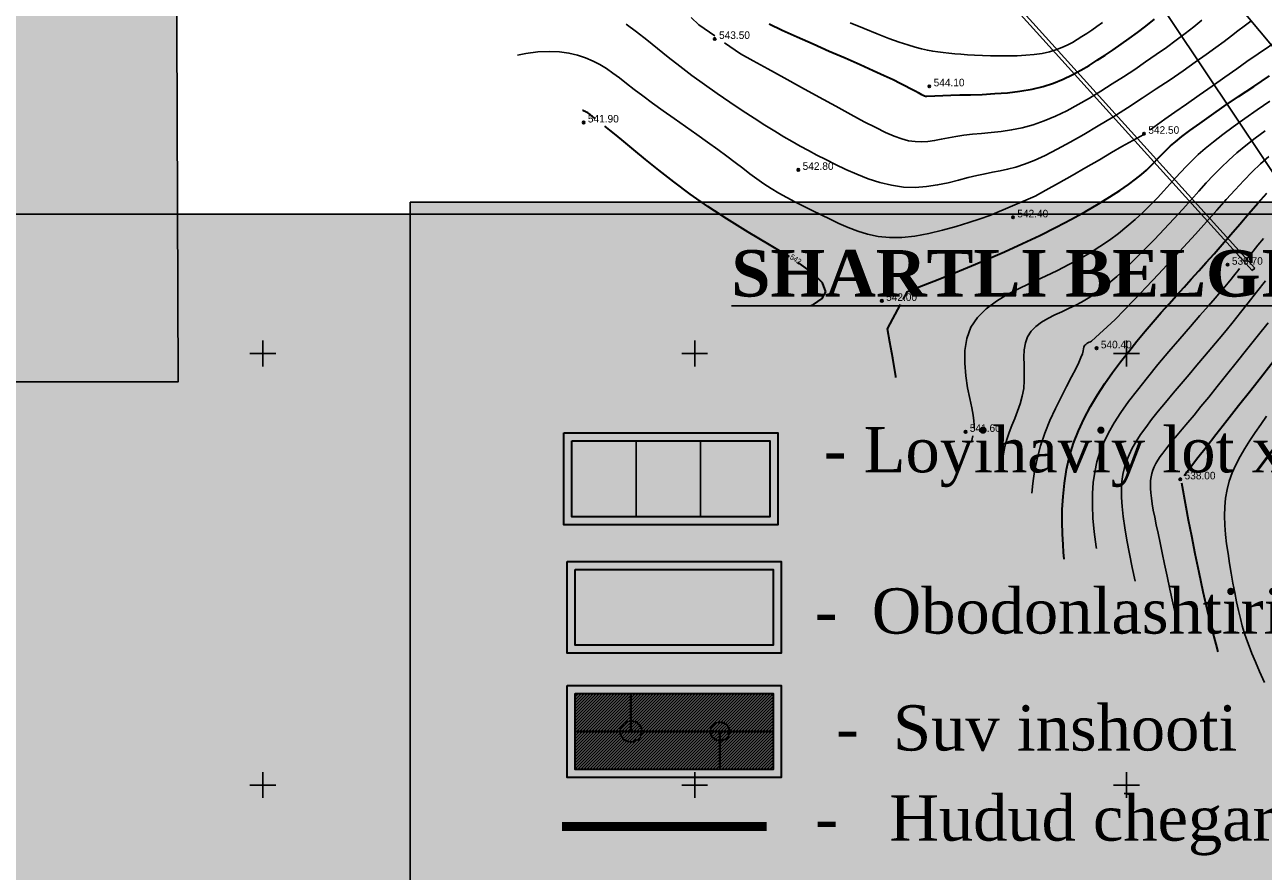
# Model space of a CAD drawing. Extents: x 0 to 362422, y 0 to 4201735.
# Tile 242 of 256: x 360122 to 360266, y 4200340 to 4200438. Entities that reach past the tile are written whole.
import ezdxf

# ---------------------------------------------------------------- set-up
doc = ezdxf.new("R2010")
doc.units = 0
doc.header["$LTSCALE"] = 0.5
doc.header["$MEASUREMENT"] = 0
doc.header["$PDMODE"] = 32
doc.header["$PDSIZE"] = 0.3
doc.linetypes.add('CONTI', pattern=[0])
doc.linetypes.add('GOST2.303 6', pattern=[12, 8, -1.5, 1, -1.5])
for name, color, linetype in [('(004) Точки рельефа', 7, 'Continuous'), ('(014) Водопровод', 5, 'ИК_Водопровод -------в--------'), ('(022) Возд. Линии', 7, 'Continuous'), ('(040) Ограда', 7, 'Continuous'), ('1 ZELEN', 7, 'Continuous'), ('GORIZDEFAULT', 32, 'CONTI'), ('PI_TTDEFAULT', 5, 'CONTI'), ('SETKR', 2, 'CONTI'), ('шрифт', 1, 'Continuous')]:
    doc.layers.add(name, color=color, linetype=linetype)
doc.layers.add('(032) Горизонтали утолщенные', color=32, linetype='Continuous', lineweight=30)
doc.layers.add('.', color=7, linetype='Continuous', lineweight=15)
doc.styles.add('D-431', font='txt')
doc.styles.add('SHRFT', font='TXT', dxfattribs={"width": 0.875})
doc.styles.add('Times New Roman', font='times.ttf')
doc.linetypes.add('ИК_Водопровод -------в--------', pattern='A,9,-0.6,["В",Standard,S=1.2,R=0,X=0,Y=-0.6],-1.2', length=10.8)
doc.linetypes.add('ОГРАДА_ГЛИН', pattern='A,4,["|",Standard,S=0.8,R=0,X=0,Y=-0.8],0.5,["|",Standard,S=0.8,R=0,X=0,Y=-0.8],3.5', length=8)

# ---------------------------------------------------------------- blocks, each defined once
blk = doc.blocks.new('BL_333')
at = {"color": 0}
for p, q in [((0, -1.5), (0, 1.5)), ((-1.5, 0), (1.5, 0))]:
    blk.add_line(p, q, dxfattribs=at)
blk = doc.blocks.new('gergrgrre')
at = {"layer": '(014) Водопровод', "flags": 128}
blk.add_lwpolyline([(360036.44, 4200773.01), (360047.1, 4200750.31), (360089.76, 4200681.1), (360107.62, 4200655.8), (360141.83, 4200594.04), (360149.35, 4200580), (360206.51, 4200508.61), (360230.26, 4200479.39), (360306.28, 4200388.53), (360409.15, 4200291.55), (360456.11, 4200244.19), (360490.79, 4200199.34)], dxfattribs=at)
at = {"layer": '(032) Горизонтали утолщенные', "color": 32}
for points in [[(360208.61, 4200438.17, 544), (360210.14, 4200437.46, 544), (360211.86, 4200436.68, 544), (360213.71, 4200435.86, 544), (360215.59, 4200435.03, 544), (360217.43, 4200434.22, 544), (360219.15, 4200433.46, 544), (360220.68, 4200432.78, 544), (360221.94, 4200432.2, 544), (360222.97, 4200431.72, 544), (360223.78, 4200431.32, 544), (360224.41, 4200431, 544), (360224.91, 4200430.74, 544), (360225.29, 4200430.53, 544), (360225.6, 4200430.36, 544), (360225.86, 4200430.21, 544), (360226.08, 4200430.09, 544), (360226.28, 4200429.98, 544), (360226.45, 4200429.91, 544), (360226.6, 4200429.85, 544), (360226.74, 4200429.81, 544), (360226.88, 4200429.79, 544), (360229.67, 4200429.92, 544), (360230.71, 4200429.94, 544), (360231.94, 4200429.97, 544), (360233.29, 4200430.01, 544), (360234.74, 4200430.09, 544), (360236.21, 4200430.2, 544), (360237.67, 4200430.37, 544), (360239.07, 4200430.61, 544), (360240.36, 4200430.93, 544), (360241.56, 4200431.32, 544), (360242.67, 4200431.77, 544), (360243.72, 4200432.26, 544), (360244.71, 4200432.8, 544), (360245.67, 4200433.37, 544), (360246.61, 4200433.96, 544), (360247.53, 4200434.56, 544), (360248.46, 4200435.17, 544), (360249.39, 4200435.81, 544), (360250.33, 4200436.47, 544), (360251.28, 4200437.17, 544), (360252.25, 4200437.91, 544), (360253.25, 4200438.7, 544)], [(360224.15, 4200406.26, 542), (360224.63, 4200407.16, 542), (360226.01, 4200407.7, 542), (360227.68, 4200408.36, 542), (360229.56, 4200409.11, 542), (360231.59, 4200409.94, 542), (360233.72, 4200410.83, 542), (360235.86, 4200411.76, 542), (360237.97, 4200412.72, 542), (360239.98, 4200413.67, 542), (360241.87, 4200414.62, 542), (360243.64, 4200415.55, 542), (360245.27, 4200416.45, 542), (360246.76, 4200417.32, 542), (360248.08, 4200418.13, 542), (360249.24, 4200418.88, 542), (360250.22, 4200419.56, 542), (360251.05, 4200420.17, 542), (360251.74, 4200420.72, 542), (360252.31, 4200421.23, 542), (360252.79, 4200421.68, 542), (360253.2, 4200422.1, 542), (360253.56, 4200422.49, 542), (360253.89, 4200422.85, 542), (360254.23, 4200423.21, 542), (360254.62, 4200423.6, 542), (360255.08, 4200424.03, 542), (360255.67, 4200424.52, 542), (360256.41, 4200425.11, 542), (360257.34, 4200425.81, 542), (360258.48, 4200426.64, 542), (360259.83, 4200427.58, 542), (360261.33, 4200428.63, 542), (360262.98, 4200429.75, 542), (360264.73, 4200430.93, 542), (360266.55, 4200432.14, 542)], [(360188.49, 4200427.19, 542), (360188.41, 4200427.25, 542), (360188.34, 4200427.3, 542), (360188.17, 4200427.44, 542), (360188.02, 4200427.56, 542), (360187.88, 4200427.68, 542), (360187.74, 4200427.78, 542), (360187.61, 4200427.87, 542), (360187.48, 4200427.95, 542), (360187.34, 4200428.02, 542), (360187.19, 4200428.08, 542), (360187.03, 4200428.13, 542), (360186.99, 4200428.14, 542)], [(360242.79, 4200376.18, 540), (360242.71, 4200376.98, 540), (360242.65, 4200377.84, 540), (360242.59, 4200379.09, 540), (360242.56, 4200380.45, 540), (360242.57, 4200381.91, 540), (360242.65, 4200383.43, 540), (360242.81, 4200384.98, 540), (360243.05, 4200386.55, 540), (360243.4, 4200388.09, 540), (360243.87, 4200389.59, 540), (360244.43, 4200391.05, 540), (360245.1, 4200392.47, 540), (360245.84, 4200393.85, 540), (360246.64, 4200395.19, 540), (360247.5, 4200396.5, 540), (360248.4, 4200397.78, 540), (360249.32, 4200399.02, 540), (360250.26, 4200400.24, 540), (360251.21, 4200401.42, 540), (360252.16, 4200402.56, 540), (360253.1, 4200403.67, 540), (360254.03, 4200404.73, 540), (360254.94, 4200405.75, 540), (360255.81, 4200406.72, 540), (360256.67, 4200407.67, 540), (360257.51, 4200408.61, 540), (360258.37, 4200409.56, 540), (360259.24, 4200410.53, 540), (360260.14, 4200411.54, 540), (360261.09, 4200412.62, 540), (360262.08, 4200413.78, 540), (360263.11, 4200414.98, 540), (360264.17, 4200416.2, 540), (360265.22, 4200417.41, 540), (360266.27, 4200418.58, 540)], [(360203.71, 4200415.58, 542), (360201.53, 4200417.02, 542), (360199.48, 4200418.46, 542), (360197.58, 4200419.87, 542), (360195.85, 4200421.21, 542), (360194.31, 4200422.46, 542), (360192.95, 4200423.57, 542), (360191.81, 4200424.53, 542), (360190.9, 4200425.28, 542), (360190.18, 4200425.87, 542), (360189.61, 4200426.32, 542)], [(360256.68, 4200385.86, 538), (360258.27, 4200387.94, 538), (360259.21, 4200389.15, 538), (360260.35, 4200390.6, 538), (360261.63, 4200392.23, 538), (360262.99, 4200393.97, 538), (360264.4, 4200395.75, 538), (360265.79, 4200397.52, 538), (360267.12, 4200399.21, 538)], [(360210.97, 4200411.18, 542), (360208.68, 4200412.58, 542), (360206.21, 4200414.05, 542), (360203.71, 4200415.58, 542)], [(360215.18, 4200407.15, 542), (360214.8, 4200408.16, 542), (360213.67, 4200409.29, 542), (360211.97, 4200410.54, 542)], [(360213.5, 4200405.55, 542), (360213.75, 4200405.65, 542), (360214.78, 4200406.35, 542), (360215.18, 4200407.15, 542)], [(360223.3, 4200397.21, 542), (360223.28, 4200397.34, 542), (360222.94, 4200399.46, 542), (360222.61, 4200401.32, 542), (360222.33, 4200402.86, 542), (360223.82, 4200405.65, 542)], [(360260.62, 4200365.42, 538), (360260.37, 4200366.3, 538), (360259.88, 4200368.16, 538), (360259.38, 4200370.22, 538), (360258.89, 4200372.4, 538), (360258.42, 4200374.62, 538), (360257.97, 4200376.8, 538), (360257.56, 4200378.84, 538), (360257.2, 4200380.67, 538), (360256.9, 4200382.2, 538), (360256.4, 4200384.98, 538)]]:
    blk.add_polyline3d(points, dxfattribs=at)
at = {"layer": '(040) Ограда', "flags": 128}
blk.add_lwpolyline([(360140.12, 4200540.46), (360188.04, 4200491.37), (360223.42, 4200455.13), (360264.55, 4200409.6)], dxfattribs=at)
at = {"layer": '(040) Ограда', "linetype": 'ОГРАДА_ГЛИН', "flags": 128}
blk.add_lwpolyline([(360140.4, 4200540.74), (360188.33, 4200491.65), (360223.72, 4200455.41), (360264.85, 4200409.87)], dxfattribs=at)
at = {"linetype": 'Continuous', "elevation": 1.64}
blk.add_lwpolyline([(359968.11, 4200751.15), (360144.88, 4200568.6), (360208.91, 4200501.77), (360248.14, 4200449.09), (360280.37, 4200400.87), (360329.35, 4200345.01), (360410.63, 4200285.19), (360473.13, 4200219), (360491.26, 4200199.54)], dxfattribs=at)
at = {"linetype": 'Continuous'}
blk.add_lwpolyline([(360264.85, 4200409.87), (360264.55, 4200409.6)], dxfattribs=at)
at = {"layer": 'GORIZDEFAULT', "color": 32}
for points in [[(360263.79, 4200410.72, 539.5), (360264.21, 4200411.26, 539.5), (360264.69, 4200411.86, 539.5), (360265.23, 4200412.55, 539.5), (360265.85, 4200413.32, 539.5)], [(360252.76, 4200425.89, 542.5), (360254.46, 4200427.13, 542.5), (360255.6, 4200427.93, 542.5), (360256.94, 4200428.87, 542.5), (360258.41, 4200429.91, 542.5), (360259.92, 4200430.97, 542.5), (360261.4, 4200432.01, 542.5), (360262.77, 4200432.97, 542.5), (360263.94, 4200433.8, 542.5), (360269.07, 4200437.3, 542.5)], [(360218.02, 4200438.3, 544.5), (360219.63, 4200437.62, 544.5), (360221.14, 4200437.02, 544.5), (360222.5, 4200436.49, 544.5), (360223.67, 4200436.06, 544.5), (360224.67, 4200435.73, 544.5), (360225.53, 4200435.47, 544.5), (360226.27, 4200435.27, 544.5), (360226.94, 4200435.12, 544.5), (360227.56, 4200435.01, 544.5), (360228.17, 4200434.92, 544.5), (360228.79, 4200434.84, 544.5), (360229.43, 4200434.77, 544.5), (360230.11, 4200434.71, 544.5), (360230.83, 4200434.65, 544.5), (360231.59, 4200434.6, 544.5), (360232.42, 4200434.56, 544.5), (360233.31, 4200434.52, 544.5), (360234.26, 4200434.49, 544.5), (360235.27, 4200434.47, 544.5), (360236.3, 4200434.46, 544.5), (360237.34, 4200434.48, 544.5), (360238.36, 4200434.54, 544.5), (360239.33, 4200434.63, 544.5), (360240.24, 4200434.76, 544.5)], [(360199.6, 4200438.9, 543.5), (360200.48, 4200438.07, 543.5), (360202.32, 4200436.79, 543.5)], [(360240.24, 4200434.76, 544.5), (360241.07, 4200434.94, 544.5), (360241.82, 4200435.16, 544.5), (360242.51, 4200435.42, 544.5), (360243.14, 4200435.71, 544.5), (360243.74, 4200436.03, 544.5), (360244.3, 4200436.36, 544.5), (360244.85, 4200436.7, 544.5), (360245.4, 4200437.06, 544.5), (360245.97, 4200437.44, 544.5), (360246.56, 4200437.86, 544.5), (360247.22, 4200438.34, 544.5)], [(360192.06, 4200438.12, 543), (360193.26, 4200437.25, 543), (360194.46, 4200436.31, 543), (360195.68, 4200435.33, 543), (360196.94, 4200434.31, 543), (360198.26, 4200433.26, 543), (360199.66, 4200432.2, 543), (360201.12, 4200431.14, 543), (360202.6, 4200430.1, 543), (360204.07, 4200429.1, 543), (360205.5, 4200428.14, 543), (360206.87, 4200427.25, 543), (360208.13, 4200426.45, 543), (360209.27, 4200425.74, 543), (360210.32, 4200425.1, 543), (360211.29, 4200424.53, 543), (360212.23, 4200424, 543), (360213.17, 4200423.49, 543), (360214.14, 4200422.98, 543), (360215.18, 4200422.45, 543), (360216.3, 4200421.88, 543), (360217.5, 4200421.31, 543), (360218.77, 4200420.75, 543), (360220.09, 4200420.23, 543), (360221.44, 4200419.8, 543), (360222.8, 4200419.47, 543), (360224.17, 4200419.27, 543), (360225.52, 4200419.23, 543), (360226.84, 4200419.33, 543), (360228.13, 4200419.52, 543), (360229.36, 4200419.77, 543), (360230.54, 4200420.06, 543), (360231.65, 4200420.36, 543), (360232.68, 4200420.61, 543), (360233.62, 4200420.82, 543), (360234.5, 4200420.99, 543), (360235.37, 4200421.15, 543), (360236.24, 4200421.34, 543), (360237.17, 4200421.58, 543), (360238.18, 4200421.91, 543), (360239.31, 4200422.35, 543), (360240.58, 4200422.94, 543), (360241.98, 4200423.64, 543), (360243.49, 4200424.46, 543), (360245.08, 4200425.37, 543), (360246.73, 4200426.35, 543), (360248.42, 4200427.38, 543), (360250.11, 4200428.46, 543), (360251.8, 4200429.55, 543), (360253.45, 4200430.63, 543), (360255.05, 4200431.7, 543), (360256.56, 4200432.74, 543), (360257.96, 4200433.72, 543), (360259.24, 4200434.62, 543), (360260.36, 4200435.43, 543), (360261.32, 4200436.15, 543), (360262.15, 4200436.78, 543), (360262.91, 4200437.36, 543), (360263.64, 4200437.91, 543), (360264.39, 4200438.47, 543)], [(360203.47, 4200435.99, 543.5), (360205.31, 4200434.71, 543.5), (360206.76, 4200433.91, 543.5), (360208.48, 4200432.96, 543.5), (360210.38, 4200431.91, 543.5), (360212.38, 4200430.8, 543.5), (360214.4, 4200429.69, 543.5), (360216.33, 4200428.63, 543.5), (360218.1, 4200427.67, 543.5), (360219.64, 4200426.84, 543.5), (360220.96, 4200426.16, 543.5), (360222.1, 4200425.6, 543.5), (360223.09, 4200425.17, 543.5), (360223.97, 4200424.85, 543.5), (360224.77, 4200424.64, 543.5), (360225.52, 4200424.53, 543.5), (360226.26, 4200424.51, 543.5), (360227.01, 4200424.56, 543.5), (360227.77, 4200424.66, 543.5), (360228.56, 4200424.81, 543.5), (360229.38, 4200424.97, 543.5), (360230.24, 4200425.13, 543.5), (360231.17, 4200425.27, 543.5), (360232.16, 4200425.38, 543.5), (360233.22, 4200425.48, 543.5), (360234.33, 4200425.58, 543.5), (360235.49, 4200425.71, 543.5), (360236.69, 4200425.89, 543.5), (360237.93, 4200426.14, 543.5), (360239.19, 4200426.48, 543.5), (360240.47, 4200426.93, 543.5), (360241.77, 4200427.48, 543.5), (360243.08, 4200428.11, 543.5), (360244.4, 4200428.82, 543.5), (360245.72, 4200429.58, 543.5), (360247.04, 4200430.38, 543.5), (360248.36, 4200431.21, 543.5), (360249.67, 4200432.05, 543.5), (360250.96, 4200432.9, 543.5), (360252.22, 4200433.76, 543.5), (360253.44, 4200434.61, 543.5), (360254.62, 4200435.44, 543.5), (360255.75, 4200436.27, 543.5), (360256.81, 4200437.07, 543.5), (360257.8, 4200437.84, 543.5), (360258.73, 4200438.59, 543.5)], [(360179.47, 4200434.54, 542.5), (360180.45, 4200434.74, 542.5), (360181.85, 4200434.92, 542.5), (360183.14, 4200434.98, 542.5), (360184.33, 4200434.92, 542.5), (360185.43, 4200434.78, 542.5), (360186.44, 4200434.54, 542.5), (360187.37, 4200434.24, 542.5), (360188.23, 4200433.87, 542.5), (360189.02, 4200433.46, 542.5), (360189.78, 4200433, 542.5), (360190.52, 4200432.48, 542.5), (360191.28, 4200431.91, 542.5), (360192.09, 4200431.28, 542.5), (360192.98, 4200430.58, 542.5), (360193.98, 4200429.82, 542.5), (360195.1, 4200428.99, 542.5), (360196.33, 4200428.11, 542.5), (360197.62, 4200427.2, 542.5), (360198.94, 4200426.28, 542.5), (360200.24, 4200425.36, 542.5), (360201.5, 4200424.47, 542.5), (360202.67, 4200423.63, 542.5), (360203.72, 4200422.85, 542.5), (360204.68, 4200422.12, 542.5), (360205.57, 4200421.45, 542.5), (360206.4, 4200420.82, 542.5), (360207.21, 4200420.22, 542.5), (360208.02, 4200419.65, 542.5), (360208.86, 4200419.11, 542.5), (360209.74, 4200418.57, 542.5), (360210.66, 4200418.05, 542.5), (360211.61, 4200417.54, 542.5), (360212.6, 4200417.04, 542.5), (360213.61, 4200416.54, 542.5), (360214.64, 4200416.04, 542.5), (360215.67, 4200415.55, 542.5), (360216.71, 4200415.06, 542.5), (360217.78, 4200414.59, 542.5), (360218.88, 4200414.17, 542.5), (360220.03, 4200413.82, 542.5), (360221.26, 4200413.56, 542.5), (360222.57, 4200413.42, 542.5), (360223.98, 4200413.43, 542.5), (360225.51, 4200413.59, 542.5), (360227.1, 4200413.88, 542.5), (360228.7, 4200414.26, 542.5), (360230.26, 4200414.7, 542.5), (360231.73, 4200415.15, 542.5), (360233.06, 4200415.58, 542.5), (360234.18, 4200415.96, 542.5), (360239.42, 4200418.2, 542.5), (360240.67, 4200418.9, 542.5), (360242.13, 4200419.73, 542.5), (360243.7, 4200420.62, 542.5), (360245.3, 4200421.55, 542.5), (360246.86, 4200422.44, 542.5), (360248.28, 4200423.26, 542.5), (360249.48, 4200423.95, 542.5), (360252.01, 4200425.35, 542.5), (360252.03, 4200425.36, 542.5)], [(360232.37, 4200391.35, 541.5), (360232.36, 4200391.71, 541.5), (360232.32, 4200392.19, 541.5), (360232.23, 4200392.84, 541.5), (360232.08, 4200393.69, 541.5), (360231.86, 4200394.77, 541.5), (360231.61, 4200396.03, 541.5), (360231.41, 4200397.42, 541.5), (360231.28, 4200398.86, 541.5), (360231.3, 4200400.32, 541.5), (360231.52, 4200401.73, 541.5), (360231.98, 4200403.03, 541.5), (360232.74, 4200404.17, 541.5), (360233.74, 4200405.18, 541.5), (360234.94, 4200406.07, 541.5), (360236.28, 4200406.87, 541.5), (360237.71, 4200407.6, 541.5), (360239.18, 4200408.29, 541.5), (360240.63, 4200408.95, 541.5), (360242.02, 4200409.62, 541.5), (360243.34, 4200410.28, 541.5), (360244.59, 4200410.97, 541.5), (360245.79, 4200411.66, 541.5), (360246.93, 4200412.38, 541.5), (360248.02, 4200413.12, 541.5), (360249.06, 4200413.9, 541.5), (360250.06, 4200414.7, 541.5), (360251.01, 4200415.53, 541.5), (360251.92, 4200416.37, 541.5), (360252.78, 4200417.21, 541.5), (360253.58, 4200418.04, 541.5), (360254.34, 4200418.84, 541.5), (360255.04, 4200419.6, 541.5), (360255.68, 4200420.32, 541.5), (360256.31, 4200421, 541.5), (360256.93, 4200421.67, 541.5), (360257.59, 4200422.34, 541.5), (360258.31, 4200423.03, 541.5), (360259.12, 4200423.75, 541.5), (360260.06, 4200424.52, 541.5), (360261.15, 4200425.36, 541.5), (360262.36, 4200426.26, 541.5), (360263.69, 4200427.21, 541.5), (360265.12, 4200428.2, 541.5), (360266.61, 4200429.21, 541.5)], [(360235.54, 4200386.78, 541), (360235.63, 4200387.48, 541), (360235.76, 4200388.36, 541), (360235.93, 4200389.2, 541), (360236.14, 4200390.01, 541), (360236.42, 4200390.82, 541), (360236.74, 4200391.64, 541), (360237.07, 4200392.47, 541), (360237.4, 4200393.32, 541), (360237.7, 4200394.17, 541), (360237.94, 4200395.05, 541), (360238.1, 4200395.94, 541), (360238.17, 4200396.86, 541), (360238.17, 4200397.78, 541), (360238.15, 4200398.69, 541), (360238.13, 4200399.58, 541), (360238.17, 4200400.43, 541), (360238.3, 4200401.22, 541), (360238.55, 4200401.93, 541), (360238.96, 4200402.56, 541), (360239.51, 4200403.12, 541), (360240.17, 4200403.61, 541), (360240.91, 4200404.05, 541), (360241.69, 4200404.45, 541), (360242.5, 4200404.83, 541), (360243.3, 4200405.19, 541), (360244.06, 4200405.56, 541), (360244.8, 4200405.95, 541), (360245.55, 4200406.38, 541), (360246.31, 4200406.87, 541), (360247.1, 4200407.44, 541), (360247.96, 4200408.12, 541), (360248.89, 4200408.92, 541), (360249.9, 4200409.85, 541), (360250.98, 4200410.9, 541), (360252.1, 4200412.03, 541), (360253.25, 4200413.2, 541), (360254.38, 4200414.4, 541), (360255.48, 4200415.58, 541), (360256.52, 4200416.72, 541), (360257.48, 4200417.78, 541), (360258.38, 4200418.79, 541), (360259.24, 4200419.74, 541), (360260.09, 4200420.65, 541), (360260.95, 4200421.53, 541), (360261.84, 4200422.39, 541), (360262.79, 4200423.24, 541), (360263.81, 4200424.09, 541), (360264.9, 4200424.94, 541), (360266.05, 4200425.8, 541)], [(360239.04, 4200383.8, 540.5), (360239.16, 4200384.93, 540.5), (360239.36, 4200386.35, 540.5), (360239.65, 4200387.8, 540.5), (360240.04, 4200389.28, 540.5), (360240.54, 4200390.76, 540.5), (360241.13, 4200392.22, 540.5), (360241.78, 4200393.62, 540.5), (360242.43, 4200394.95, 540.5), (360243.07, 4200396.18, 540.5), (360243.64, 4200397.27, 540.5), (360244.12, 4200398.2, 540.5), (360244.48, 4200398.95, 540.5), (360244.73, 4200399.53, 540.5), (360244.89, 4200399.97, 540.5), (360244.98, 4200400.3, 540.5), (360245.04, 4200400.54, 540.5), (360245.08, 4200400.71, 540.5), (360245.12, 4200400.84, 540.5), (360245.19, 4200400.95, 540.5), (360245.29, 4200401.05, 540.5), (360245.41, 4200401.14, 540.5), (360245.54, 4200401.22, 540.5), (360245.67, 4200401.29, 540.5), (360245.82, 4200401.36, 540.5), (360245.96, 4200401.43, 540.5), (360248.71, 4200403.94, 540.5), (360249.74, 4200405, 540.5), (360250.95, 4200406.27, 540.5), (360252.29, 4200407.68, 540.5), (360253.71, 4200409.19, 540.5), (360255.17, 4200410.75, 540.5), (360256.62, 4200412.32, 540.5), (360258, 4200413.83, 540.5), (360259.27, 4200415.25, 540.5), (360260.45, 4200416.58, 540.5), (360261.56, 4200417.81, 540.5), (360262.59, 4200418.96, 540.5), (360263.59, 4200420.04, 540.5), (360264.56, 4200421.03, 540.5), (360265.51, 4200421.96, 540.5), (360266.47, 4200422.82, 540.5)], [(360251.01, 4200373.6, 539), (360250.67, 4200375.19, 539), (360250.35, 4200376.8, 539), (360250.06, 4200378.35, 539), (360249.81, 4200379.79, 539), (360249.63, 4200381.09, 539), (360249.5, 4200382.26, 539), (360249.43, 4200383.32, 539), (360249.42, 4200384.28, 539), (360249.48, 4200385.16, 539), (360249.59, 4200385.99, 539), (360249.76, 4200386.77, 539), (360250, 4200387.52, 539), (360250.3, 4200388.27, 539), (360250.67, 4200389.02, 539), (360251.11, 4200389.79, 539), (360251.63, 4200390.59, 539), (360252.23, 4200391.43, 539), (360252.91, 4200392.33, 539), (360253.68, 4200393.3, 539), (360254.51, 4200394.32, 539), (360255.4, 4200395.38, 539), (360256.32, 4200396.46, 539), (360257.25, 4200397.54, 539), (360258.16, 4200398.62, 539), (360259.05, 4200399.67, 539), (360259.9, 4200400.68, 539), (360260.72, 4200401.67, 539), (360261.53, 4200402.66, 539), (360262.35, 4200403.67, 539), (360263.19, 4200404.73, 539), (360264.09, 4200405.86, 539), (360265.05, 4200407.08, 539), (360266.09, 4200408.39, 539)], [(360255.71, 4200369.6, 538.5), (360255.36, 4200371.12, 538.5), (360255.02, 4200372.7, 538.5), (360254.71, 4200374.2, 538.5), (360254.41, 4200375.6, 538.5), (360254.14, 4200376.89, 538.5), (360253.89, 4200378.07, 538.5), (360253.66, 4200379.16, 538.5), (360253.45, 4200380.14, 538.5), (360253.27, 4200381.04, 538.5), (360253.11, 4200381.85, 538.5), (360252.98, 4200382.58, 538.5), (360252.89, 4200383.24, 538.5), (360252.82, 4200383.83, 538.5), (360252.78, 4200384.36, 538.5), (360252.78, 4200384.85, 538.5), (360252.8, 4200385.29, 538.5), (360252.86, 4200385.71, 538.5), (360252.95, 4200386.1, 538.5), (360253.06, 4200386.49, 538.5), (360253.22, 4200386.87, 538.5), (360253.41, 4200387.25, 538.5), (360253.63, 4200387.63, 538.5), (360253.89, 4200388.04, 538.5), (360254.2, 4200388.46, 538.5), (360254.55, 4200388.92, 538.5), (360254.94, 4200389.41, 538.5), (360255.38, 4200389.94, 538.5), (360255.88, 4200390.54, 538.5), (360256.45, 4200391.22, 538.5), (360257.1, 4200391.99, 538.5), (360257.82, 4200392.85, 538.5), (360258.63, 4200393.84, 538.5), (360259.53, 4200394.95, 538.5), (360260.52, 4200396.17, 538.5), (360261.59, 4200397.5, 538.5), (360262.72, 4200398.91, 538.5), (360263.91, 4200400.41, 538.5), (360265.14, 4200401.96, 538.5), (360266.42, 4200403.56, 538.5)], [(360265.97, 4200361.89, 537.5), (360265.41, 4200363.17, 537.5), (360264.93, 4200364.27, 537.5), (360264.53, 4200365.24, 537.5), (360264.19, 4200366.1, 537.5), (360263.9, 4200366.9, 537.5), (360263.64, 4200367.67, 537.5), (360263.41, 4200368.46, 537.5), (360263.19, 4200369.3, 537.5), (360262.97, 4200370.23, 537.5), (360262.75, 4200371.23, 537.5), (360262.54, 4200372.29, 537.5), (360262.32, 4200373.4, 537.5), (360262.12, 4200374.53, 537.5), (360261.93, 4200375.68, 537.5), (360261.76, 4200376.82, 537.5), (360261.6, 4200377.94, 537.5), (360261.48, 4200379.04, 537.5), (360261.39, 4200380.12, 537.5), (360261.36, 4200381.18, 537.5), (360261.38, 4200382.21, 537.5), (360261.47, 4200383.23, 537.5), (360261.65, 4200384.23, 537.5), (360261.91, 4200385.2, 537.5), (360262.25, 4200386.16, 537.5), (360262.67, 4200387.11, 537.5), (360263.15, 4200388.05, 537.5), (360263.69, 4200388.98, 537.5), (360264.27, 4200389.91, 537.5), (360264.9, 4200390.85, 537.5), (360265.55, 4200391.78, 537.5), (360266.22, 4200392.72, 537.5)], [(360246.53, 4200377.42, 539.5), (360246.5, 4200377.6, 539.5), (360246.27, 4200379.32, 539.5), (360246.12, 4200380.91, 539.5), (360246.05, 4200382.39, 539.5), (360246.06, 4200383.76, 539.5), (360246.15, 4200385.04, 539.5), (360246.32, 4200386.26, 539.5), (360246.58, 4200387.43, 539.5), (360246.93, 4200388.56, 539.5), (360247.38, 4200389.68, 539.5), (360247.93, 4200390.8, 539.5), (360248.59, 4200391.95, 539.5), (360249.36, 4200393.15, 539.5), (360250.25, 4200394.41, 539.5), (360251.27, 4200395.75, 539.5), (360252.42, 4200397.2, 539.5), (360253.65, 4200398.7, 539.5), (360254.92, 4200400.21, 539.5), (360256.18, 4200401.7, 539.5), (360257.4, 4200403.1, 539.5), (360258.51, 4200404.38, 539.5), (360259.48, 4200405.5, 539.5), (360260.27, 4200406.41, 539.5), (360260.89, 4200407.13, 539.5), (360261.39, 4200407.72, 539.5), (360261.79, 4200408.19, 539.5), (360262.12, 4200408.6, 539.5), (360262.41, 4200408.96, 539.5), (360262.69, 4200409.32, 539.5), (360262.89, 4200409.57, 539.5), (360263.1, 4200409.84, 539.5)], [(360232.04, 4200389.76, 541.5), (360232.19, 4200390.47, 541.5)]]:
    blk.add_polyline3d(points, dxfattribs=at)
at = {"layer": 'PI_TTDEFAULT', "color": 5}
for p in [(360202.32, 4200436.43, 543.5), (360227.17, 4200430.94, 544.1), (360187.14, 4200426.75, 541.9), (360252.03, 4200425.45, 542.5), (360212, 4200421.26, 542.8), (360236.86, 4200415.77, 542.4), (360261.71, 4200410.28, 539.7), (360221.68, 4200406.09, 542), (360246.54, 4200400.6, 540.4), (360231.37, 4200390.91, 541.6), (360256.23, 4200385.42, 538)]:
    blk.add_point(p, dxfattribs=at)
at = {"layer": 'SETKR', "color": 92}
for p in [(360150, 4200400), (360200, 4200400), (360250, 4200400), (360150, 4200350), (360200, 4200350), (360250, 4200350)]:
    blk.add_blockref('BL_333', p, dxfattribs=at)
at = {"layer": '(004) Точки рельефа', "style": 'D-431'}
for s, p in [('543.50', (360202.82, 4200436.43)), ('544.10', (360227.67, 4200430.94)), ('541.90', (360187.63, 4200426.75)), ('542.50', (360252.53, 4200425.44)), ('542.80', (360212.5, 4200421.26)), ('542.40', (360237.36, 4200415.76)), ('539.70', (360262.21, 4200410.27)), ('542.00', (360222.17, 4200406.08)), ('540.40', (360247.03, 4200400.59)), ('541.60', (360231.86, 4200390.91)), ('538.00', (360256.73, 4200385.41))]:
    blk.add_text(s, height=0.875, dxfattribs=at).set_placement(p)
at = {"layer": '(032) Горизонтали утолщенные', "color": 32, "style": 'SHRFT', "width": 0.75}
blk.add_text('542', height=0.656, rotation=327.1021, dxfattribs=at).set_placement((360210.94, 4200411.01, 542))

msp = doc.modelspace()

# ---------------------------------------------------------------- hatches: boundary and pattern name
at = {"layer": '.', "ltscale": 0.149071}
h = msp.add_hatch(color=256, dxfattribs=at)
h.dxf.hatch_style = 1
h.set_gradient(color1=(255, 255, 255), tint=1)
h.paths.add_polyline_path([(359890.241, 4200063.476), (362234.445, 4200063.476), (362234.349, 4201313.892), (359890.241, 4201328.891)], flags=17)
h.paths.add_polyline_path([(359890.241, 4200063.476), (362234.445, 4200063.476), (362234.445, 4201313.891), (359890.241, 4201328.891)], flags=17)
h = msp.add_hatch(color=256, dxfattribs=at)
h.dxf.hatch_style = 1
h.set_gradient(color1=(255, 255, 255), tint=1)
h.paths.add_polyline_path([(359936.675, 4200560.552), (360139.585, 4200560.552), (360140.167, 4200396.692), (359937.258, 4200396.692)])
h = msp.add_hatch(color=256, dxfattribs=at)
h.dxf.hatch_style = 1
h.set_gradient(color1=(255, 255, 255), tint=1)
h.paths.add_polyline_path([(360167.047, 4200417.506), (360318.365, 4200417.506), (360318.365, 4200230.295), (360167.047, 4200230.295)])
h = msp.add_hatch(color=256, dxfattribs=at)
h.dxf.hatch_style = 1
h.set_gradient(color1=(255, 255, 255), tint=1)
h.paths.add_polyline_path([(359937.258, 4200416.12), (360318.051, 4200416.12), (360318.051, 4200217.953), (359937.258, 4200217.953)])
at = {"layer": '.', "linetype": 'Continuous', "transparency": 33554544}
h = msp.add_hatch(color=5, dxfattribs=at)
h.dxf.hatch_style = 1
h.set_gradient(color1=(255, 190, 168), color2=(255, 182, 158), one_color=1, tint=0.81)
h.paths.add_polyline_path([(360185.779, 4200389.854), (360193.22, 4200389.854), (360193.22, 4200381.064), (360185.779, 4200381.064)])
h = msp.add_hatch(color=5, dxfattribs=at)
h.dxf.hatch_style = 1
h.set_gradient(color1=(255, 190, 168), color2=(255, 182, 158), one_color=1, tint=0.81)
h.paths.add_polyline_path([(360193.22, 4200389.854), (360200.66, 4200389.854), (360200.66, 4200381.064), (360193.22, 4200381.064)])
h = msp.add_hatch(color=5, dxfattribs=at)
h.dxf.hatch_style = 1
h.set_gradient(color1=(255, 190, 168), color2=(255, 182, 158), one_color=1, tint=0.81)
h.paths.add_polyline_path([(360200.66, 4200389.854), (360208.705, 4200389.854), (360208.705, 4200381.064), (360200.66, 4200381.064)])
at = {"lineweight": 30}
h = msp.add_hatch(dxfattribs=at)
h.set_pattern_fill('ANSI31', color=4, scale=1.965758)
h.set_pattern_definition([(45, (372009.26296, 4202856.07564), (-0.1737501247, 0.1737501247), [])])
h.paths.add_polyline_path([(360209.085, 4200360.6), (360209.085, 4200351.81), (360186.159, 4200351.81), (360186.159, 4200360.6)])
at = {"layer": '1 ZELEN', "lineweight": 0, "true_color": 0xa5d392}
h = msp.add_hatch(color=73, dxfattribs=at)
h.dxf.hatch_style = 1
h.paths.add_polyline_path([(360209.084, 4200374.977), (360186.158, 4200374.977), (360186.158, 4200366.187), (360209.084, 4200366.187)])

# ---------------------------------------------------------------- linework, layer by layer
at = {"layer": '(022) Возд. Линии', "color": 5, "lineweight": 40}
for p, q in [((360192.616, 4200356.205, 1214963.271), (360192.616, 4200360.6, 1214963.271)), ((360186.158, 4200356.206, 1214963.271), (360209.084, 4200356.205, 1214963.271)), ((360202.929, 4200356.205, 1214963.271), (360202.929, 4200351.811, 1214963.271))]:
    msp.add_line(p, q, dxfattribs=at)
at = {"layer": '(022) Возд. Линии', "color": 0, "ltscale": 0.5, "elevation": 1214963.271}
for points in [[(360185.779, 4200389.854), (360193.22, 4200389.854), (360193.22, 4200381.064), (360185.779, 4200381.064)], [(360193.22, 4200389.854), (360200.66, 4200389.854), (360200.66, 4200381.064), (360193.22, 4200381.064)], [(360200.66, 4200389.854), (360208.705, 4200389.854), (360208.705, 4200381.064), (360200.66, 4200381.064)]]:
    msp.add_lwpolyline(points, close=True, dxfattribs=at)
at = {"layer": '(022) Возд. Линии', "color": 5, "lineweight": 35, "elevation": 1214963.271, "flags": 128}
for points in [[(360192.616, 4200356.205), (360192.616, 4200360.6)], [(360186.159, 4200356.205), (360209.085, 4200356.205)], [(360202.929, 4200356.205), (360202.929, 4200351.811)]]:
    msp.add_lwpolyline(points, dxfattribs=at)
at = {"layer": '(022) Возд. Линии', "color": 5, "lineweight": 35}
for centre, radius in [((360192.616, 4200356.206, 1214963.271), 1.236), ((360202.929, 4200356.206, 1214963.271), 1.085)]:
    msp.add_circle(centre, radius, dxfattribs=at)
at = {"color": 7, "ltscale": 0.149071, "true_color": 0xffffff}
for points in [[(359936.675, 4200560.552), (360139.585, 4200560.552), (360140.167, 4200396.692), (359937.258, 4200396.692)], [(359937.258, 4200416.12), (360318.051, 4200416.12), (360318.051, 4200217.953), (359937.258, 4200217.953)]]:
    msp.add_lwpolyline(points, close=True, dxfattribs=at)
at = {"color": 7, "ltscale": 0.149071, "true_color": 0xffffff, "elevation": 1214963.271}
msp.add_lwpolyline([(360167.047, 4200417.506), (360318.365, 4200417.506), (360318.365, 4200230.295), (360167.047, 4200230.295)], close=True, dxfattribs=at)
at = {"lineweight": 30, "ltscale": 0.75, "elevation": 1214963.271}
for points in [[(360184.85, 4200390.783), (360209.634, 4200390.783), (360209.634, 4200380.136), (360184.85, 4200380.136)], [(360185.779, 4200389.854), (360208.705, 4200389.854), (360208.705, 4200381.064), (360185.779, 4200381.064)]]:
    msp.add_lwpolyline(points, close=True, dxfattribs=at)
at = {"lineweight": 30, "ltscale": 100, "elevation": 1214963.271}
for points in [[(360185.229, 4200375.905), (360210.013, 4200375.905), (360210.013, 4200365.258), (360185.229, 4200365.258)], [(360186.158, 4200374.977), (360209.084, 4200374.977), (360209.084, 4200366.187), (360186.158, 4200366.187)], [(360185.229, 4200361.529), (360210.013, 4200361.529), (360210.013, 4200350.882), (360185.229, 4200350.882)], [(360185.23, 4200361.529), (360210.014, 4200361.529), (360210.014, 4200350.882), (360185.23, 4200350.882)], [(360186.158, 4200360.601), (360209.084, 4200360.601), (360209.084, 4200351.811), (360186.158, 4200351.811)], [(360186.159, 4200360.6), (360209.085, 4200360.6), (360209.085, 4200351.81), (360186.159, 4200351.81)]]:
    msp.add_lwpolyline(points, close=True, dxfattribs=at)
at = {"color": 1, "linetype": 'GOST2.303 6', "lineweight": 30, "const_width": 1.035, "elevation": 1213878.974}
msp.add_lwpolyline([(360184.62, 4200345.192), (360208.34, 4200345.192)], dxfattribs=at)

# ---------------------------------------------------------------- block references
at = {"linetype": 'Continuous'}
msp.add_blockref('gergrgrre', (0, 0), dxfattribs=at)

# ---------------------------------------------------------------- texts
at = {"insert": (360202.21, 4200411.976, 1518704.089), "char_height": 5.38859, "attachment_point": 1}
msp.add_mtext_dynamic_manual_height_columns('{\\fTimes New Roman|b1|i0|c204|p18;\\L SHARTLI BELGILAR}', width=181.44124, gutter_width=5.222, heights=[0], dxfattribs=at)
at = {"layer": 'шрифт', "color": 0, "char_height": 5.25, "width": 118.97539, "attachment_point": 1, "style": 'Times New Roman'}
for s, insert in [('- Loyihaviy lot xududlari', (360214.946, 4200391.476, 0.011)), ('-  Obodonlashtirish maydoni', (360213.901, 4200372.795, 0.011)), ('-  Suv inshooti', (360216.365, 4200359.25)), ('-   Hudud chegarasi', (360213.962, 4200348.805, 0.011))]:
    msp.add_mtext(s, dxfattribs=dict(at, insert=insert))

doc.saveas('drawing.dxf')
